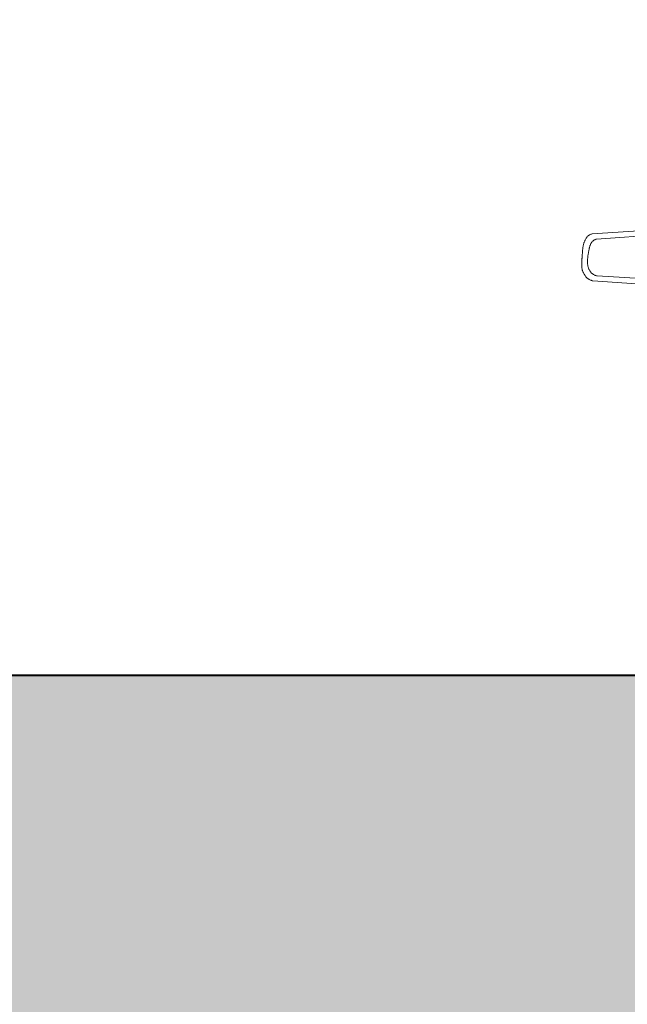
# Model space of a CAD drawing. Extents: x 828590 to 927090, y -1046596 to -975596.
# Tile 9 of 13: x 914510 to 915897, y -1005993 to -1003745. Entities that reach past the tile are written whole.
import ezdxf

# ---------------------------------------------------------------- set-up
doc = ezdxf.new("R2010")
doc.units = 0
doc.header["$LTSCALE"] = 250
for name, color, linetype, lineweight in [('Arredi', 7, 'CONTINUOUS', 15), ('linea di terra', 7, 'CONTINUOUS', 40), ('linee di prospetto', 7, 'CONTINUOUS', 18)]:
    doc.layers.add(name, color=color, linetype=linetype, lineweight=lineweight)

msp = doc.modelspace()

# ---------------------------------------------------------------- hatches: boundary and pattern name
at = {"layer": 'linee di prospetto', "linetype": 'Continuous'}
msp.add_hatch(color=36, dxfattribs=at).paths.add_polyline_path([(830449.2, -1008241.7), (925189.5, -1008241.7), (925189.5, -1005090.4), (920424.4, -1005090.4), (920424.4, -1005241.7), (915178, -1005241.7), (911631.6, -1005241.7), (911631.6, -1005341.7), (911481.6, -1005341.7), (911481.6, -1005091.7), (910131.6, -1005091.7), (910131.6, -1005810.5), (910206.6, -1005810.5), (910206.6, -1006210.5), (909806.6, -1006210.5), (909806.6, -1005810.5), (909881.6, -1005810.5), (909881.6, -1005099), (902631.6, -1004907.4), (902631.6, -1006491.7), (903021.4, -1006491.7), (903021.4, -1006991.7), (892241.8, -1006991.7), (892241.8, -1006491.7), (892631.6, -1006491.7), (892631.6, -1004643.1), (843392.8, -1003341.7), (843392.8, -1001387.9), (839392.8, -1000362.3), (830449.2, -1000362.3)])

# ---------------------------------------------------------------- linework, layer by layer
at = {"layer": 'Arredi', "linetype": 'Continuous'}
msp.add_line((915816.9, -1004233.8), (916026.3, -1004220), dxfattribs=at)
for points in [[(915816.9, -1004233.8), (915815.5, -1004234.3), (915814.2, -1004234.9), (915812.8, -1004235.4), (915811.5, -1004236.1), (915810.2, -1004236.8), (915809, -1004237.5), (915807.8, -1004238.4), (915806.8, -1004239.3), (915805.8, -1004240.4), (915805, -1004241.5), (915804.1, -1004242.7), (915803.4, -1004244), (915802.7, -1004245.3), (915802, -1004246.7), (915801.4, -1004248), (915800.8, -1004249.4), (915800.2, -1004250.7), (915799.7, -1004252.1), (915799.1, -1004253.4), (915798.6, -1004254.8), (915798.1, -1004256.2), (915797.7, -1004257.5), (915797.3, -1004258.9), (915796.9, -1004260.3), (915796.6, -1004261.7), (915796.4, -1004263.1), (915796.1, -1004264.5), (915795.9, -1004266), (915795.8, -1004267.4), (915795.7, -1004268.8), (915795.5, -1004270.3), (915795.4, -1004271.7), (915795.4, -1004273.2), (915795.3, -1004274.7), (915795.2, -1004276.1), (915795, -1004277.6), (915794.9, -1004279), (915794.8, -1004280.4), (915794.7, -1004281.9), (915794.6, -1004283.3), (915794.4, -1004284.8), (915794.3, -1004286.2), (915794.2, -1004287.6), (915794.1, -1004289.1), (915793.9, -1004290.5), (915793.8, -1004292), (915793.7, -1004293.4), (915793.6, -1004294.9), (915793.6, -1004296.3), (915793.5, -1004297.7), (915793.4, -1004299.2), (915793.4, -1004300.6), (915793.4, -1004302.1), (915793.3, -1004303.5), (915793.4, -1004305), (915793.4, -1004306.5), (915793.4, -1004307.9), (915793.5, -1004309.4), (915793.7, -1004310.8), (915793.8, -1004312.3), (915794.1, -1004313.7), (915794.3, -1004315.1), (915794.7, -1004316.5), (915795.1, -1004317.9), (915795.6, -1004319.2), (915796.1, -1004320.6), (915796.7, -1004321.9), (915797.4, -1004323.2), (915798.1, -1004324.5), (915798.8, -1004325.7), (915799.6, -1004327), (915800.4, -1004328.2), (915801.2, -1004329.4), (915802.1, -1004330.6), (915803, -1004331.8), (915803.9, -1004332.9), (915804.9, -1004334), (915806, -1004335), (915807.1, -1004335.9), (915808.2, -1004336.8), (915809.4, -1004337.5), (915810.7, -1004338.2), (915812, -1004338.9), (915813.3, -1004339.5), (915814.7, -1004340), (915816.1, -1004340.5), (915817.4, -1004341), (915818.8, -1004341.4)], [(915827.1, -1004245.8), (915825.8, -1004246.3), (915824.4, -1004246.8), (915823.1, -1004247.4), (915821.9, -1004248), (915820.7, -1004248.7), (915819.5, -1004249.5), (915818.5, -1004250.4), (915817.5, -1004251.5), (915816.6, -1004252.6), (915815.8, -1004253.7), (915815.1, -1004255), (915814.4, -1004256.2), (915813.8, -1004257.5), (915813.2, -1004258.9), (915812.7, -1004260.2), (915812.2, -1004261.5), (915811.8, -1004262.9), (915811.4, -1004264.2), (915811, -1004265.6), (915810.7, -1004266.9), (915810.4, -1004268.3), (915810.1, -1004269.7), (915809.8, -1004271.1), (915809.5, -1004272.4), (915809.3, -1004273.8), (915809.1, -1004275.2), (915808.8, -1004276.6), (915808.6, -1004278), (915808.4, -1004279.4), (915808.2, -1004280.8), (915807.9, -1004282.2), (915807.7, -1004283.6), (915807.5, -1004285), (915807.4, -1004286.4), (915807.2, -1004287.8), (915807, -1004289.2), (915806.9, -1004290.6), (915806.8, -1004292), (915806.7, -1004293.4), (915806.6, -1004294.8), (915806.6, -1004296.2), (915806.6, -1004297.6), (915806.6, -1004299), (915806.7, -1004300.4), (915806.8, -1004301.8), (915806.9, -1004303.3), (915807.1, -1004304.7), (915807.3, -1004306.1), (915807.6, -1004307.5), (915807.9, -1004308.9), (915808.3, -1004310.2), (915808.7, -1004311.6), (915809.2, -1004312.9), (915809.7, -1004314.3), (915810.3, -1004315.6), (915810.9, -1004316.8), (915811.6, -1004318.1), (915812.4, -1004319.3), (915813.2, -1004320.4), (915814.1, -1004321.5), (915815, -1004322.6), (915816, -1004323.6), (915817, -1004324.6), (915818.1, -1004325.4), (915819.3, -1004326.2), (915820.5, -1004327), (915821.8, -1004327.6), (915823, -1004328.2), (915824.4, -1004328.7), (915825.7, -1004329.2), (915827, -1004329.7), (915828.4, -1004330.1)], [(915828.4, -1004330.1), (915953.7, -1004337.7), (915975.3, -1004235.1), (915827.1, -1004245.8)], [(916033.3, -1004345.2), (915965.2, -1004345.2), (915962.6, -1004350.9), (915818.8, -1004341.4)]]:
    msp.add_lwpolyline(points, dxfattribs=at)
at = {"layer": 'linea di terra', "linetype": 'Continuous'}
msp.add_line((911631.6, -1005241.7), (920224.4, -1005241.7), dxfattribs=at)
at = {"layer": 'linee di prospetto', "color": 36, "linetype": 'Continuous', "lineweight": -3}
msp.add_lwpolyline([(830449.2, -1008241.7), (925189.5, -1008241.7), (925189.5, -1005090.4), (920424.4, -1005090.4), (920424.4, -1005241.7), (915178, -1005241.7), (911631.6, -1005241.7), (911631.6, -1005341.7), (911481.6, -1005341.7), (911481.6, -1005091.7), (910131.6, -1005091.7)], dxfattribs=at)

doc.saveas('drawing.dxf')
